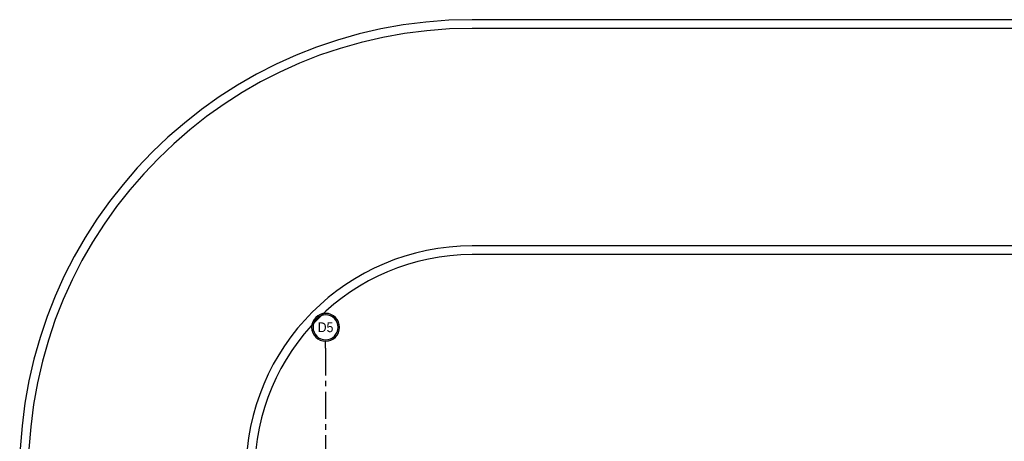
# Model space of a CAD drawing. Extents: x 41755 to 123924, y -112333 to 86187.
# Tile 84 of 256: x 101179 to 103442, y -61754 to -60785. Entities that reach past the tile are written whole.
import ezdxf
from ezdxf.enums import TextEntityAlignment as Align

# ---------------------------------------------------------------- set-up
doc = ezdxf.new("R2010")
doc.units = 0
doc.header["$LTSCALE"] = 50
doc.linetypes.add('CENTER', pattern=[2, 1.25, -0.25, 0.25, -0.25])
doc.layers.get('0').update_dxf_attribs({"color": 101, "linetype": 'CONTINUOUS'})
for name, color, linetype in [('Os-osie glowne', 1, 'CENTER'), ('Os-osie-opis', 16, 'CONTINUOUS'), ('Pzt-chodniki', 8, 'CONTINUOUS')]:
    doc.layers.add(name, color=color, linetype=linetype)
doc.styles.add('dwg_opis duży', font='ARIAL.TTF', dxfattribs={"width": 0.9})

# ---------------------------------------------------------------- blocks, each defined once
blk = doc.blocks.new('_opis_osi_liczbowy')
blk.add_hatch(color=256).paths.add_polyline_path([(32, 32), (32, 28.8, -1), (32, -28.8), (32, -32, 1)])
for radius in [32, 28.8]:
    blk.add_circle((32, 0), radius)
at = {"style": 'dwg_opis duży', "width": 0.9}
blk.add_attdef('AXNAMEH', text='', height=22.4, rotation=90, dxfattribs=at).set_placement((32, 0), align=Align.MIDDLE_CENTER)

msp = doc.modelspace()

# ---------------------------------------------------------------- linework, layer by layer
at = {"layer": 'Os-osie glowne'}
msp.add_lwpolyline([(101881.966, -61540.031), (101881.966, -63102.922)], dxfattribs=at)
at = {"layer": 'Os-osie-opis'}
msp.add_lwpolyline([(101881.966, -61540.031), (101881.966, -61524.031)], dxfattribs=at)
at = {"layer": 'Pzt-chodniki'}
for p, q in [((106515.464, -60785.031), (102218.965, -60785.031)), ((106513.53, -60805.031), (102218.965, -60805.031)), ((106513.53, -61305.031), (102218.966, -61305.031))]:
    msp.add_line(p, q, dxfattribs=at)
msp.add_lwpolyline([(106513.53, -61325.031), (102218.966, -61325.031, 0.41421356), (101718.966, -61825.031), (101718.966, -66455.188, 0.41421573), (102018.968, -66755.188), (106533.4, -66755.155, 0.41541666), (106833.395, -66453.921), (106813.528, -61623.797)], format="xyb", dxfattribs=at)
for radius in [1040, 1020, 520]:
    msp.add_arc((102218.966, -61825.031), radius, 90, 180, dxfattribs=at)

# ---------------------------------------------------------------- block references
at = {"layer": 'Os-osie-opis'}
ref = msp.add_blockref('_opis_osi_liczbowy', (101881.966, -61524.031), dxfattribs=dict(at, xscale=-1, rotation=270))
ref.add_attrib('AXNAMEH', 'D5', dxfattribs={"layer": '0', "height": 22.4, "style": 'dwg_opis duży', "width": 0.9}).set_placement((101881.966, -61492.046), align=Align.MIDDLE_CENTER)

doc.saveas('drawing.dxf')
